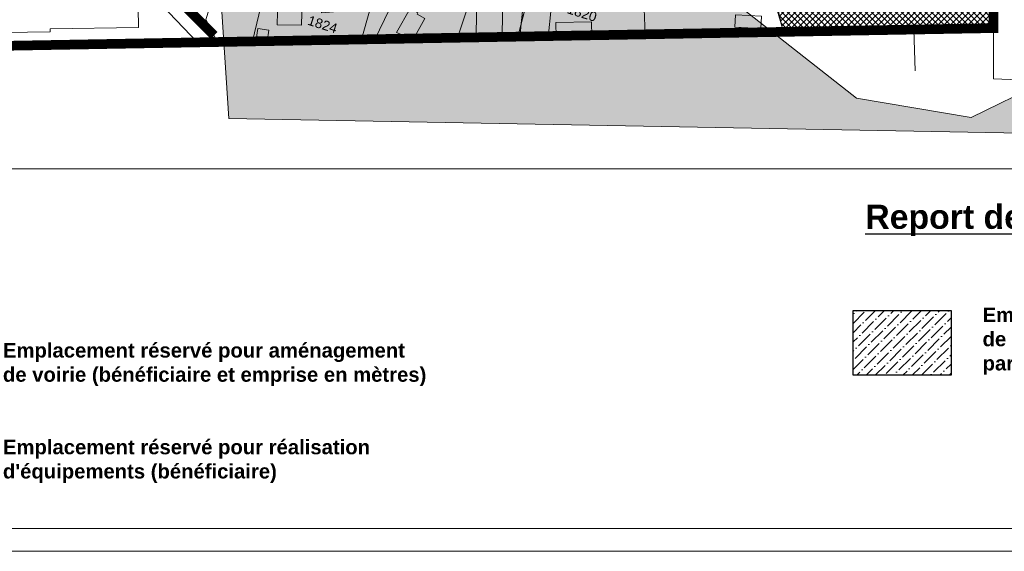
# Model space of a CAD drawing. Header units: metres. Extents: x 578835 to 593571, y 248557 to 255108.
# Tile 245 of 251: x 593140 to 593343, y 253939 to 254049. Entities that reach past the tile are written whole.
import ezdxf

# ---------------------------------------------------------------- set-up
doc = ezdxf.new("R2010")
doc.units = ezdxf.units.M
for name, pattern in [('CACHE2', [4.7625, 3.175, -1.5875]), ('DETAIL', [0.2, 0.1, -0.1]), ('SOLID_LINE', [0])]:
    doc.linetypes.add(name, pattern=pattern)
doc.layers.get('0').update_dxf_attribs({"lineweight": 5})
for name, color, linetype, lineweight in [('Cad-BATIMENT_BATI_PRIVE12_HACH', 7, 'SOLID_LINE', 0), ('Zoom_Bâti', 251, 'Continuous', 5), ('Zoom_cadastre complet', 7, 'Continuous', 5), ('Zoom_cadastre texte', 7, 'Continuous', 5), ('Zoom_ER', 192, 'Continuous', 15), ('Zoom_ER contour', 172, 'Continuous', 20), ('Zoom_PPRI modéré', 5, 'Continuous', 18)]:
    doc.layers.add(name, color=color, linetype=linetype, lineweight=lineweight)
for name, color, linetype in [('Zoom_PLU', 7, 'CACHE2'), ('Zoom_PPRI - légende', 7, 'Continuous'), ('Zoom_présentation - légendes', 7, 'Continuous')]:
    doc.layers.add(name, color=color, linetype=linetype)
doc.styles.add('Numero ER', font='verdanab_0.ttf', dxfattribs={"height": 8})
doc.styles.add('PARCELLE', font='arial.ttf', dxfattribs={"height": 5})
doc.styles.get("Standard").update_dxf_attribs({"font": 'arialbd_0.ttf', "height": 50})

# ---------------------------------------------------------------- blocks, each defined once
blk = doc.blocks.new('111')
at = {"linetype": 'DETAIL', "const_width": 0.259}
blk.add_lwpolyline([(-0.13, 0, 1), (0.13, 0, 1)], format="xyb", close=True, dxfattribs=at)

msp = doc.modelspace()

# ---------------------------------------------------------------- hatches: boundary and pattern name
at = {"layer": 'Zoom_ER', "ltscale": 0.4}
h = msp.add_hatch(dxfattribs=at)
h.set_pattern_fill('ANSI36', color=152, scale=0.425, style=0)
h.set_pattern_definition([(45, (469311.3183, 200096.559), (0.71561416, 2.623918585), [3.3734375, -0.6746875, 0, -0.6746875])])
h.paths.add_polyline_path([(593312.06, 253988.89), (593332.3, 253988.89), (593332.3, 253975.5), (593312.06, 253975.5)])
at = {"layer": 'Zoom_ER contour'}
h = msp.add_hatch(dxfattribs=at)
h.set_pattern_fill('ANSI37', color=256, scale=7, style=0)
h.set_pattern_definition([(45, (3353.1763, -187.1852), (-0.6187184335, 0.6187184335), []), (135, (3353.1763, -187.1852), (-0.6187184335, -0.6187184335), [])])
h.paths.add_polyline_path([(593291.46, 254087.07), (593288.63, 254085.8), (593292.54, 254083.16), (593299.28, 254078.86), (593302.61, 254077.1), (593303.58, 254075.44), (593312.09, 254063.72), (593312.77, 254056.79), (593309.21, 254054.93), (593304.07, 254055.22), (593295.47, 254054.14), (593297.65, 254046.53), (593340.54, 254047.22), (593341.04, 254069.05), (593327.99, 254071.62), (593325.82, 254063.02), (593311.39, 254069.54), (593314.75, 254074.78), (593310.3, 254075.86), (593309.71, 254075.57), (593303.18, 254079.42), (593299.23, 254081.3), (593297.85, 254082.48), (593295.57, 254083.77), (593296.17, 254084.26), (593291.7, 254087.05)])
at = {"layer": 'Zoom_PPRI modéré'}
h = msp.add_hatch(dxfattribs=at)
h.set_pattern_fill('ANSI36', color=152, scale=12, style=0)
h.set_pattern_definition([(45, (3353.1763, -187.1852), (0.795495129, 2.9168154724), [3.75, -0.75, 0, -0.75])])
h.paths.add_polyline_path([(593511.06, 254022.49), (593182.93, 254028.62), (593180.95, 254059.09), (593206.63, 254078.77), (593218.58, 254086.1), (593249.09, 254085.92), (593271.97, 254074.98), (593286.11, 254053.74), (593312.78, 254032.79), (593336.48, 254028.76), (593351.18, 254035.93), (593371.91, 254048.78), (593393.87, 254061.24), (593419.79, 254055.67), (593446.41, 254043.13), (593476.68, 254033.6), (593498.03, 254035.26), (593500.74, 254052.75), (593495.09, 254237.45), (593496.26, 254250.88), (593510.29, 254250.91)])

# ---------------------------------------------------------------- linework, layer by layer
at = {"layer": 'Cad-BATIMENT_BATI_PRIVE12_HACH', "ltscale": 0.4}
msp.add_lwpolyline([(592936.92, 254018.21), (593509.5, 254018.21), (593509.5, 253943.77), (592936.92, 253943.77)], close=True, dxfattribs=at)
msp.add_lwpolyline([(593509.5, 254013.53), (593514.5, 254013.53), (593514.5, 253939.09), (592941.92, 253939.09), (592941.92, 253943.77)], dxfattribs=at)
at = {"layer": 'Zoom_Bâti', "linetype": 'Continuous', "flags": 128}
for points in [[(593126.96, 254054.41), (593145.34, 254054.66), (593145.33, 254055.23), (593164.14, 254055.54), (593164.27, 254047.42), (593145.98, 254047.14), (593145.99, 254046.51), (593127.08, 254046.25)], [(593239.57, 254054.74), (593239.46, 254045.59), (593234.12, 254045.65), (593234.23, 254054.8), (593235.89, 254054.78)], [(593223.49, 254049.28), (593221.88, 254050.18), (593222.02, 254050.44), (593220.42, 254051.33), (593217.64, 254046.35), (593221.04, 254044.89)], [(593188.58, 254044.89), (593190.88, 254044.53), (593191.23, 254046.84), (593188.93, 254047.19)]]:
    msp.add_lwpolyline(points, close=True, dxfattribs=at)
at = {"layer": 'Zoom_Bâti', "flags": 128}
for points in [[(593198.07, 254053.14), (593193.07, 254053.26), (593192.93, 254047.98), (593197.94, 254047.86)], [(593243.09, 254045.26), (593243.4, 254048.25), (593244.36, 254051.96), (593249.61, 254051.42), (593248.99, 254045.36)], [(593293.1, 254049.75), (593287.73, 254050.05), (593287.58, 254047.49), (593292.95, 254047.19)], [(593250.58, 254048.41), (593257.91, 254048.59), (593257.98, 254045.56), (593250.65, 254045.39)]]:
    msp.add_lwpolyline(points, close=True, dxfattribs=at)
at = {"layer": 'Zoom_cadastre complet'}
for points in [[(593342.03, 254158.52), (593342.17, 254182.66), (593342.2, 254188.59), (593342.36, 254202.53), (593342.42, 254207.99), (593342.76, 254237.73), (593342.83, 254243.53), (593425.02, 254243.95), (593424.2, 254033.45), (593341.06, 254036.81), (593341.09, 254047.28), (593341.14, 254068.94), (593341.16, 254074.45), (593341.21, 254087.82), (593341.37, 254098.68), (593341.47, 254105.44), (593341.73, 254122.3), (593341.88, 254132.58), (593341.94, 254143.07), (593341.99, 254151.16)], [(593176.61, 254044.14), (593114.99, 254043.3), (593126.59, 254055.5), (593126.36, 254062.35), (593130.74, 254066.74), (593131.09, 254071.83), (593125.86, 254077.56), (593125.74, 254081.05), (593093.04, 254119.73), (593107.14, 254149.41), (593123.5, 254135.91), (593108.66, 254116.55), (593118.71, 254102.66), (593126.81, 254099.04), (593156.16, 254096.32), (593156.81, 254064.91)], [(593176.61, 254044.14), (593156.81, 254064.91), (593156.16, 254096.32), (593155.82, 254107.77), (593161.75, 254113.05), (593158.43, 254106.94), (593158.43, 254094.77), (593159.28, 254066.59), (593180.48, 254044.62), (593180.69, 254044.21)], [(593182.04, 254061.09), (593195.35, 254066.46), (593202.3, 254056.13), (593202.18, 254054.51), (593192.59, 254054.53), (593190.09, 254054.08), (593187.77, 254044.33), (593180.69, 254044.21), (593180.48, 254044.62), (593178.2, 254049.08)], [(593233.79, 254056.06), (593233.72, 254066.03), (593236.8, 254066.09), (593237.92, 254065.68), (593239.36, 254064.51), (593242.77, 254065.01), (593245.02, 254054.53), (593242.62, 254045.26), (593230.18, 254045.05)], [(593269.78, 254056.67), (593279.62, 254063.08), (593284.26, 254058.93), (593288.11, 254061.29), (593292, 254057.57), (593295.59, 254055.09), (593295.87, 254054.17), (593297.6, 254046.54), (593276.93, 254046.12), (593269.02, 254045.89), (593268.77, 254053.14)], [(593219.26, 254057.7), (593233.79, 254056.06), (593230.18, 254045.05), (593213.09, 254044.76)], [(593210.27, 254044.71), (593187.77, 254044.33), (593190.09, 254054.08), (593192.59, 254054.53), (593202.18, 254054.51), (593202.12, 254050.47), (593212.19, 254051.25)], [(593268.77, 254053.14), (593269.02, 254045.89), (593253.96, 254045.45), (593242.62, 254045.26), (593245.02, 254054.53), (593248.13, 254054.44)]]:
    msp.add_lwpolyline(points, close=True, dxfattribs=at)
for points in [[(593341.14, 254068.17), (593341.09, 254047.28), (593304.79, 254046.69), (593297.6, 254046.54), (593295.87, 254054.17)], [(593219.26, 254057.7), (593213.09, 254044.76), (593210.27, 254044.71), (593212.19, 254051.25)], [(593324.89, 254038.45), (593324.62, 254047.01), (593341.09, 254047.28), (593341.06, 254036.81), (593424.2, 254033.45), (593512.93, 254029.85)]]:
    msp.add_lwpolyline(points, dxfattribs=at)
at = {"layer": 'Zoom_cadastre complet', "flags": 128}
msp.add_lwpolyline([(593243.4, 254048.25), (593244.36, 254051.96), (593243.78, 254052.02)], close=True, dxfattribs=at)
at = {"layer": 'Zoom_ER contour'}
msp.add_lwpolyline([(593295.47, 254054.14), (593297.65, 254046.53), (593340.54, 254047.22), (593341.04, 254069.05)], dxfattribs=at)
at = {"layer": 'Zoom_PLU', "ltscale": 0.7, "const_width": 2}
for points in [[(593425.35, 254251), (593425.35, 254251), (593425.38, 254211.23), (593424.05, 254137.62), (593341.72, 254136.76), (593341.09, 254047.28), (593341.09, 254047.28), (592938.42, 254040.06), (592937.58, 254145.16), (592945.65, 254248.38), (592945.65, 254248.38), (592945.65, 254248.38), (593150.21, 254249.61), (593342.41, 254250)], [(593179.86, 254045.77), (593170.93, 254054.7), (593159.76, 254065.86), (593158.64, 254088.62), (593158.64, 254108.27), (593164.45, 254115.19), (593173.63, 254122.67), (593184.13, 254131.15), (593186.14, 254133.39), (593186.59, 254151.47), (593171.85, 254151.91), (593157.77, 254154.37), (593158.89, 254168.65), (593154.41, 254178.79), (593149.05, 254189.06), (593136.1, 254188.39)]]:
    msp.add_lwpolyline(points, dxfattribs=at)
at = {"layer": 'Zoom_PPRI modéré', "color": 152}
msp.add_lwpolyline([(593511.06, 254022.49), (593182.93, 254028.62), (593182.93, 254028.62), (593180.95, 254059.09), (593206.63, 254078.77), (593218.58, 254086.1), (593249.09, 254085.92), (593271.97, 254074.98), (593286.11, 254053.74), (593312.78, 254032.79), (593336.48, 254028.76), (593351.18, 254035.93), (593371.91, 254048.78), (593393.87, 254061.24), (593419.79, 254055.67), (593446.41, 254043.13), (593476.68, 254033.6), (593498.03, 254035.26), (593500.74, 254052.75), (593495.09, 254237.45), (593496.26, 254250.88), (593510.29, 254250.91)], close=True, dxfattribs=at)
at = {"layer": 'Zoom_présentation - légendes', "color": 152, "ltscale": 50}
msp.add_lwpolyline([(593312.06, 253988.89), (593332.3, 253988.89), (593332.3, 253975.5), (593312.06, 253975.5)], close=True, dxfattribs=at)

# ---------------------------------------------------------------- block references
at = {"layer": 'Zoom_cadastre complet'}
for p, rotation in [((593272.81, 254046.3), 342.5128604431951), ((593296.95, 254046.83), 272.3128527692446), ((593332.83, 254047.36), 272.3128527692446), ((593148.04, 254044.03), 342.5128604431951)]:
    msp.add_blockref('111', p, dxfattribs=dict(at, rotation=rotation))

# ---------------------------------------------------------------- texts
at = {"layer": 'Zoom_cadastre texte', "style": 'PARCELLE'}
for s, p in [('1820', (593252.72, 254050.41)), ('1824', (593199.06, 254048.02))]:
    msp.add_text(s, height=2, rotation=342.5129, dxfattribs=at).set_placement(p)
at = {"layer": 'Zoom_PPRI - légende', "insert": (593314.58, 254010.77), "char_height": 5, "attachment_point": 1}
msp.add_mtext('{\\LReport de périmètres de servitude}', dxfattribs=at)
at = {"layer": 'Zoom_PPRI - légende', "ltscale": 3, "insert": (593338.83, 253989.49), "char_height": 3, "width": 198.2225, "attachment_point": 1, "style": 'Numero ER'}
msp.add_mtext('{\\fArial|b1|i0|c0|p34;Emprises soumises aux dispositions du Plan\\Pde Prévention des Risques Inondation approuvé \\Ppar Arrêté Préfectoral du 15/06/2004}', dxfattribs=at)
at = {"layer": 'Zoom_présentation - légendes', "ltscale": 50, "insert": (593136.21, 253982.15), "char_height": 3, "width": 316.4147, "attachment_point": 1}
msp.add_mtext("Emplacement réservé pour aménagement\\Pde voirie (bénéficiaire et emprise en mètres)\\P\\P\\PEmplacement réservé pour réalisation\\Pd'équipements (bénéficiaire)", dxfattribs=at)

doc.saveas('drawing.dxf')
